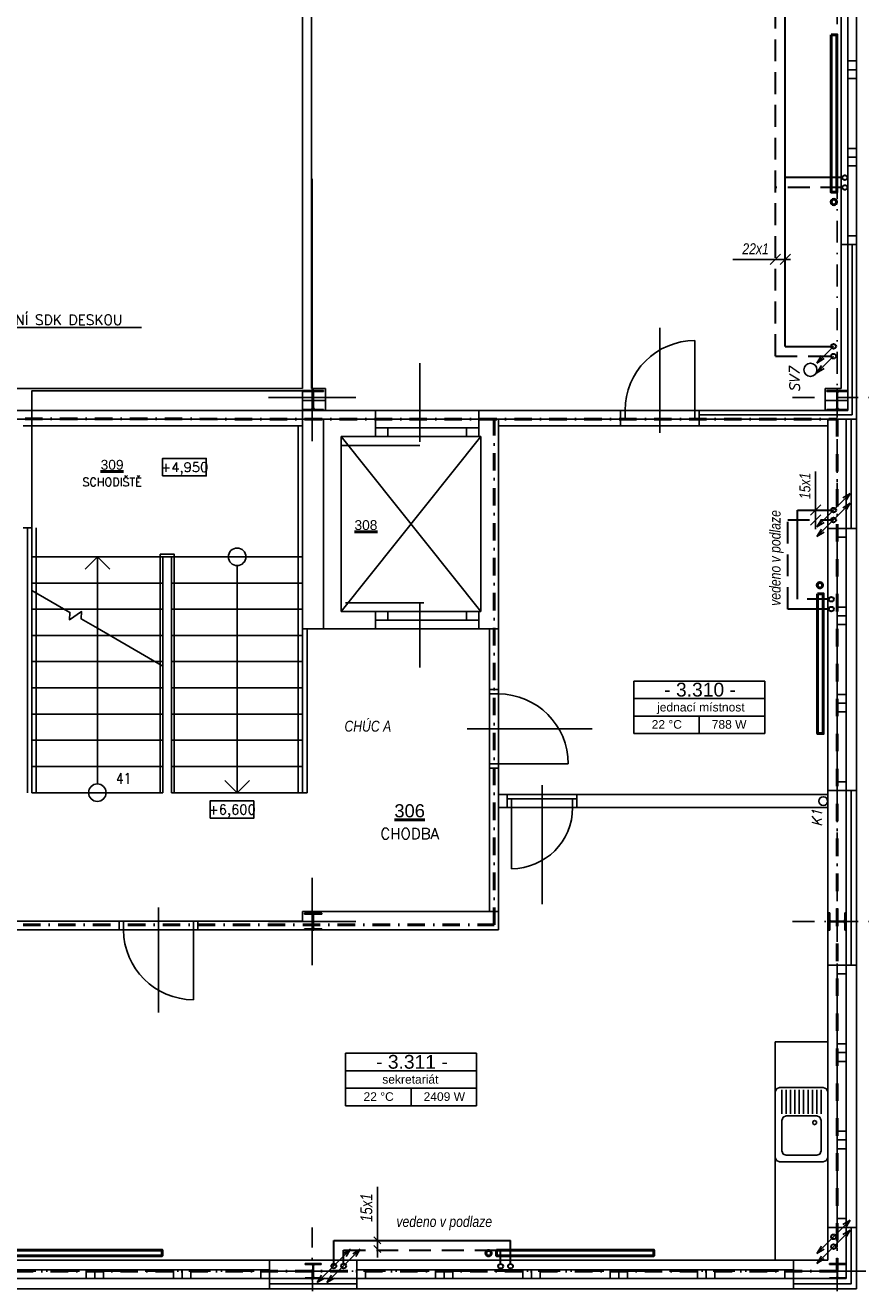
# Model space of a CAD drawing. Header units: millimetres. Extents: x 6435372 to 7248404, y 1559872 to 1886246.
# Tile 31 of 208: x 6652832 to 6662395, y 1664192 to 1678675. Entities that reach past the tile are written whole.
import ezdxf
from ezdxf.enums import TextEntityAlignment as Align

# ---------------------------------------------------------------- set-up
doc = ezdxf.new("R2010")
doc.units = ezdxf.units.MM
for name, pattern in [('DASH', [75, 50, -25]), ('DASHDOT', [1, 0.5, -0.25, 0, -0.25]), ('ČERCHOVANÁ', [1, 0.5, -0.25, 0, -0.25])]:
    doc.linetypes.add(name, pattern=pattern)
for name, color, linetype in [('1__NP___M_STNOSTI__T', 7, 'Continuous'), ('matrice DPS', 122, 'Continuous'), ('UT-popis', 7, 'Continuous'), ('UT_popis', 7, 'Continuous')]:
    doc.layers.add(name, color=color, linetype=linetype)
for name, color, linetype, lineweight in [('CKPOPISM', 8, 'Continuous', 50), ('CKPOPISM_POPIS', 8, 'Continuous', 25), ('požární prostup', 240, 'Continuous', 35), ('požární úseky', 21, 'ČERCHOVANÁ', 50), ('UT_potrubí', 10, 'Continuous', 30), ('UT_potrubí-vzrorkovna', 161, 'Continuous', 30), ('UT_telesa', 181, 'Continuous', 50)]:
    doc.layers.add(name, color=color, linetype=linetype, lineweight=lineweight)
doc.styles.add('ARIAL', font='arial.ttf')
doc.styles.add('INDRA', font='ariali.ttf')
doc.styles.add('KURZIVA', font='italic__.ttf')
doc.styles.get("Standard").update_dxf_attribs({"font": 'romans.shx'})
doc.linetypes.add('IZOLACE_POLYSTYREN_EXPANDOVANY', pattern='A,1,[224,CADKON.SHX,S=0.01,R=0,X=-0.5,Y=-1.74],-2', length=3)
doc.linetypes.add('IZOLACE_POLYSTYREN_PENOVY', pattern='A,0.001,[228,CADKON.SHX,S=0.1,R=0,X=0,Y=0],-2', length=2.001)
doc.dimstyles.new('CADKON$7', dxfattribs={"dimscale": 100, "dimtxt": 2.5, "dimasz": 2.5, "dimexe": 1.8, "dimexo": 5, "dimgap": 0.6, "dimtad": 1, "dimrnd": 1, "dimtxsty": 'Standard', "dimblk1": 'OBLIQUE', "dimblk2": 'OBLIQUE', "dimsah": 1, "dimcen": 2.5, "dimadec": 1, "dimazin": 2, "dimtfac": 1, "dimtdec": 4, "dimtix": 1, "dimtmove": 0, "dimatfit": 3, "dimldrblk": 'DOTSMALL', "dimfxl": 5, "dimfxlon": 1, "dimtfill": 1, "dimtolj": 1, "dimarcsym": 0})

# ---------------------------------------------------------------- blocks, each defined once
blk = doc.blocks.new('_Oblique')
at = {"color": 0, "lineweight": -2}
blk.add_line((-0.5, -0.5), (0.5, 0.5), dxfattribs=at)
blk = doc.blocks.new('CK_S_EXT_HEAHEA180')
for p, q in [((-90, 85.5), (90, 85.5)), ((-90, 85.5), (-90, 76)), ((-90, 76), (-18, 76)), ((-3, -61), (-3, 61)), ((3, -61), (3, 61)), ((90, 76), (18, 76)), ((90, 85.5), (90, 76)), ((-90, -85.5), (-90, -76)), ((-90, -76), (-18, -76)), ((-90, -85.5), (90, -85.5)), ((90, -76), (18, -76)), ((90, -85.5), (90, -76))]:
    blk.add_line(p, q)
for centre, start, end in [((-18, 61), 0, 90), ((18, 61), 90, 180), ((-18, -61), 270, 0), ((18, -61), 180, 270)]:
    blk.add_arc(centre, 15, start, end)
blk = doc.blocks.new('CK_S_EXT_HEAHEA200')
for p, q in [((-100, 95), (100, 95)), ((-100, 95), (-100, 85)), ((-100, 85), (-21.25, 85)), ((-3.25, -67), (-3.25, 67)), ((3.25, -67), (3.25, 67)), ((100, 85), (21.25, 85)), ((100, 95), (100, 85)), ((-100, -95), (-100, -85)), ((-100, -85), (-21.25, -85)), ((-100, -95), (100, -95)), ((100, -85), (21.25, -85)), ((100, -95), (100, -85))]:
    blk.add_line(p, q)
for centre, start, end in [((-21.25, 67), 0, 90), ((21.25, 67), 90, 180), ((-21.25, -67), 270, 0), ((21.25, -67), 180, 270)]:
    blk.add_arc(centre, 18, start, end)
blk = doc.blocks.new('CK_S_EXT_HEAHEA240')
for p, q in [((-120, 115), (120, 115)), ((-120, 115), (-120, 103)), ((-120, 103), (-24.75, 103)), ((-3.75, -82), (-3.75, 82)), ((3.75, -82), (3.75, 82)), ((120, 103), (24.75, 103)), ((120, 115), (120, 103)), ((-120, -115), (-120, -103)), ((-120, -103), (-24.75, -103)), ((-120, -115), (120, -115)), ((120, -103), (24.75, -103)), ((120, -115), (120, -103))]:
    blk.add_line(p, q)
for centre, start, end in [((-24.75, 82), 0, 90), ((24.75, 82), 90, 180), ((-24.75, -82), 270, 0), ((24.75, -82), 180, 270)]:
    blk.add_arc(centre, 21, start, end)
blk = doc.blocks.new('CKBL2112015104126', base_point=(98453, -29258))
blk = doc.blocks.new('CKBL2010716102559', base_point=(94963, -34085))
blk = doc.blocks.new('*U1028')
at = {"color": 0, "linetype": 'ByBlock', "lineweight": -2}
blk.add_lwpolyline([(-5, -2), (5, -2), (5, 2), (-5, 2), (-5, -2)], dxfattribs=at)
blk = doc.blocks.new('*U1029')
at = {"color": 0, "linetype": 'ByBlock', "lineweight": -2}
blk.add_lwpolyline([(-5, -2), (5, -2), (5, 2), (-5, 2), (-5, -2)], dxfattribs=at)
blk = doc.blocks.new('CKBL2032316081307')

msp = doc.modelspace()

# ---------------------------------------------------------------- linework, layer by layer
at = {"layer": '1__NP___M_STNOSTI__T', "color": 7}
for p, q in [((6659796.4, 1670969.1), (6659796.4, 1671169.1)), ((6659796.4, 1671169.1), (6661296.4, 1671169.1)), ((6661296.4, 1670969.1), (6661296.4, 1671169.1)), ((6659796.4, 1670769.1), (6659796.4, 1670969.1)), ((6659796.4, 1670969.1), (6661296.4, 1670969.1)), ((6659796.4, 1670969.1), (6661296.4, 1670969.1)), ((6661296.4, 1670769.1), (6661296.4, 1670969.1)), ((6659796.4, 1670569.1), (6659796.4, 1670769.1)), ((6659796.4, 1670769.1), (6661296.4, 1670769.1)), ((6659796.4, 1670769.1), (6661296.4, 1670769.1)), ((6660546.4, 1670569.1), (6660546.4, 1670769.1)), ((6661296.4, 1670569.1), (6661296.4, 1670769.1)), ((6659796.4, 1670569.1), (6661296.4, 1670569.1)), ((6656498, 1666709.3), (6656498, 1666909.3)), ((6656498, 1666909.3), (6657998, 1666909.3)), ((6657998, 1666709.3), (6657998, 1666909.3)), ((6656498, 1666509.3), (6656498, 1666709.3)), ((6656498, 1666709.3), (6657998, 1666709.3)), ((6656498, 1666709.3), (6657998, 1666709.3)), ((6657998, 1666509.3), (6657998, 1666709.3)), ((6656498, 1666309.3), (6656498, 1666509.3)), ((6656498, 1666509.3), (6657998, 1666509.3)), ((6656498, 1666509.3), (6657998, 1666509.3)), ((6657248, 1666309.3), (6657248, 1666509.3)), ((6657998, 1666309.3), (6657998, 1666509.3)), ((6656498, 1666309.3), (6657998, 1666309.3))]:
    msp.add_line(p, q, dxfattribs=at)
at = {"layer": 'matrice DPS', "linetype": 'DASHDOT', "ltscale": 500}
for p, q in [((6662127, 1661684.6), (6662127, 1697416.9)), ((6661615, 1674416.9), (6666219.4, 1674416.9)), ((6661615, 1668416.9), (6666219.4, 1668416.9)), ((6656127.2, 1661685.7), (6656115, 1664916.9)), ((6643201.3, 1664416.9), (6666231.4, 1664416.9))]:
    msp.add_line(p, q, dxfattribs=at)
at = {"layer": 'matrice DPS', "ltscale": 500}
for p, q in [((6656007, 1674516.9), (6656007, 1696566.9)), ((6656107, 1674516.9), (6656107, 1679796.9)), ((6662172, 1679166.9), (6662172, 1676166.9)), ((6662247, 1676166.9), (6662247, 1679166.9)), ((6662247, 1678266.9), (6662247, 1679066.9)), ((6662347, 1676166.9), (6662347, 1679166.9)), ((6662347, 1678266.9), (6662347, 1679066.9)), ((6662347, 1678266.9), (6662247, 1678266.9)), ((6662247, 1678266.9), (6662247, 1678166.9)), ((6662347, 1678266.9), (6662347, 1678166.9)), ((6662347, 1678166.9), (6662247, 1678166.9)), ((6662247, 1678166.9), (6662247, 1678066.9)), ((6662247, 1677266.9), (6662247, 1678066.9)), ((6662347, 1678066.9), (6662247, 1678066.9)), ((6662347, 1678166.9), (6662347, 1678066.9)), ((6662347, 1677266.9), (6662347, 1678066.9)), ((6662347, 1677266.9), (6662247, 1677266.9)), ((6662247, 1677266.9), (6662247, 1677166.9)), ((6662347, 1677266.9), (6662347, 1677166.9)), ((6662347, 1677166.9), (6662247, 1677166.9)), ((6662247, 1677166.9), (6662247, 1677066.9)), ((6662247, 1676266.9), (6662247, 1677066.9)), ((6662347, 1677066.9), (6662247, 1677066.9)), ((6662347, 1677166.9), (6662347, 1677066.9)), ((6662347, 1676266.9), (6662347, 1677066.9)), ((6656115, 1673916.9), (6656115, 1676916.9)), ((6662172, 1676166.9), (6662172, 1674516.9)), ((6662247, 1676166.9), (6662172, 1676166.9)), ((6662347, 1676266.9), (6662247, 1676266.9)), ((6662247, 1676266.9), (6662247, 1676166.9)), ((6662347, 1676166.9), (6662247, 1676166.9)), ((6662347, 1676166.9), (6662247, 1676166.9)), ((6662247, 1674266.9), (6662247, 1676166.9)), ((6662247, 1674266.9), (6662247, 1676166.9)), ((6662247, 1676166.9), (6662347, 1676166.9)), ((6662347, 1676266.9), (6662347, 1676166.9)), ((6662347, 1674166.9), (6662347, 1676166.9)), ((6662347, 1674166.9), (6662347, 1676166.9)), ((6660097, 1675211.9), (6660097, 1674011.9)), ((6660497, 1674266.9), (6660497, 1675066.9)), ((6657347, 1673908.5), (6657347, 1674809.7)), ((6649987, 1674516.9), (6656007, 1674516.9)), ((6656107, 1674516.9), (6656267, 1674516.9)), ((6656127, 1674506.9), (6656127, 1674256.9)), ((6656267, 1674516.9), (6656267, 1674266.9)), ((6661987, 1674516.9), (6661987, 1674266.9)), ((6662172, 1674516.9), (6661987, 1674516.9)), ((6662127, 1674506.9), (6662127, 1674256.9)), ((6655615, 1674416.9), (6656615, 1674416.9)), ((6656257, 1674381.9), (6655997, 1674381.9)), ((6662257, 1674381.9), (6661997, 1674381.9)), ((6641700.6, 1674266.9), (6656842, 1674266.9)), ((6645407, 1674266.9), (6659647, 1674266.9)), ((6645407, 1674166.9), (6659647, 1674166.9)), ((6645737, 1674166.9), (6656247, 1674166.9)), ((6656247, 1674166.9), (6645737, 1674166.9)), ((6656007, 1674266.9), (6656107, 1674266.9)), ((6656842, 1674166.9), (6656247, 1674166.9)), ((6656247, 1674166.9), (6656842, 1674166.9)), ((6656842, 1674166.9), (6656247, 1674166.9)), ((6656247, 1674166.9), (6656247, 1674166.9)), ((6656247, 1674091.9), (6656247, 1674166.9)), ((6658022, 1674266.9), (6656842, 1674266.9)), ((6656842, 1674166.9), (6656842, 1674266.9)), ((6658022, 1674166.9), (6656842, 1674166.9)), ((6658022, 1674166.9), (6656842, 1674166.9)), ((6656842, 1674166.9), (6656842, 1673966.9)), ((6659647, 1674266.9), (6658022, 1674266.9)), ((6658022, 1674166.9), (6658022, 1674266.9)), ((6658022, 1674166.9), (6658022, 1673966.9)), ((6658247, 1674166.9), (6658022, 1674166.9)), ((6658247, 1674166.9), (6659647, 1674166.9)), ((6658247, 1674091.9), (6658247, 1674166.9)), ((6660547, 1674266.9), (6659647, 1674266.9)), ((6660547, 1674266.9), (6659647, 1674266.9)), ((6659647, 1674266.9), (6659697, 1674266.9)), ((6659647, 1674166.9), (6659647, 1674266.9)), ((6659647, 1674166.9), (6659647, 1674266.9)), ((6659647, 1674266.9), (6659647, 1674166.9)), ((6659697, 1674166.9), (6659647, 1674166.9)), ((6659647, 1674091.9), (6659647, 1674166.9)), ((6660547, 1674166.9), (6659647, 1674166.9)), ((6660497, 1674266.9), (6659697, 1674266.9)), ((6659697, 1674266.9), (6659697, 1674166.9)), ((6660497, 1674166.9), (6659697, 1674166.9)), ((6660547, 1674266.9), (6660497, 1674266.9)), ((6660497, 1674266.9), (6660497, 1674166.9)), ((6660497, 1674166.9), (6660547, 1674166.9)), ((6660547, 1674166.9), (6660547, 1674266.9)), ((6660547, 1674166.9), (6660547, 1674266.9)), ((6662247, 1674266.9), (6660547, 1674266.9)), ((6660547, 1674266.9), (6662247, 1674266.9)), ((6660547, 1674266.9), (6660547, 1674166.9)), ((6660547, 1674091.9), (6660547, 1674166.9)), ((6660547, 1674166.9), (6662017, 1674166.9)), ((6660547, 1674166.9), (6662347, 1674166.9)), ((6662017, 1674166.9), (6662347, 1674166.9)), ((6662017, 1674166.9), (6662017, 1674091.9)), ((6662017, 1674166.9), (6662017, 1672916.9)), ((6662227, 1674166.9), (6662227, 1672916.9)), ((6662227, 1674166.9), (6662347, 1674166.9)), ((6662347, 1674166.9), (6662347, 1672916.9)), ((6652807, 1674091.9), (6652907, 1674091.9)), ((6652907, 1674091.9), (6656007, 1674091.9)), ((6652907, 1674091.9), (6652907, 1672921.9)), ((6655957, 1669891.8), (6655957, 1674091.9)), ((6656007, 1671766.9), (6656007, 1674091.9)), ((6656247, 1674091.9), (6656247, 1671766.9)), ((6656842, 1674066.9), (6656842, 1673966.9)), ((6656982, 1674066.9), (6656842, 1674066.9)), ((6656982, 1674066.9), (6657882, 1674066.9)), ((6656982, 1673966.9), (6656982, 1674066.9)), ((6657882, 1673966.9), (6657882, 1674066.9)), ((6657882, 1674066.9), (6658022, 1674066.9)), ((6658022, 1674066.9), (6658022, 1673966.9)), ((6658247, 1674091.9), (6659647, 1674091.9)), ((6658247, 1671766.9), (6658247, 1674091.9)), ((6658247, 1674091.9), (6658247, 1674091.9)), ((6660547, 1674091.9), (6659647, 1674091.9)), ((6660547, 1674091.9), (6662017, 1674091.9)), ((6656447, 1673966.9), (6656447, 1671966.9)), ((6656842, 1673966.9), (6656447, 1673966.9)), ((6656447, 1673966.9), (6658047, 1671966.9)), ((6658047, 1673966.9), (6656447, 1671966.9)), ((6656447, 1673866.9), (6657347, 1673866.9)), ((6658022, 1673966.9), (6656842, 1673966.9)), ((6656842, 1673966.9), (6656982, 1673966.9)), ((6656847, 1673966.9), (6657847, 1673966.9)), ((6656982, 1673966.9), (6657882, 1673966.9)), ((6658022, 1673966.9), (6657882, 1673966.9)), ((6658047, 1673966.9), (6658022, 1673966.9)), ((6658047, 1671966.9), (6658047, 1673966.9)), ((6652907, 1672921.9), (6652807, 1672921.9)), ((6652907, 1671821.9), (6652907, 1672921.9)), ((6662017, 1672916.9), (6662017, 1669916.9)), ((6662347, 1672916.9), (6662017, 1672916.9)), ((6662127, 1672816.9), (6662127, 1672916.9)), ((6662227, 1672916.9), (6662127, 1672916.9)), ((6662227, 1672816.9), (6662227, 1672916.9)), ((6662227, 1672916.9), (6662347, 1672916.9)), ((6662347, 1672916.9), (6662347, 1669916.9)), ((6662127, 1672816.9), (6662127, 1672016.9)), ((6662227, 1672816.9), (6662127, 1672816.9)), ((6662227, 1672816.9), (6662227, 1672016.9)), ((6652907, 1672591.9), (6654407, 1672591.9)), ((6652907, 1672591.9), (6654407, 1672591.9)), ((6653657, 1672591.9), (6653515.8, 1672450.6)), ((6653657, 1672591.9), (6653798.3, 1672450.6)), ((6653657, 1672591.9), (6653657, 1669991.8)), ((6656007, 1672591.9), (6654507, 1672591.9)), ((6656007, 1672591.9), (6654507, 1672591.9)), ((6655257, 1669891.9), (6655257, 1672492)), ((6652907, 1672291.9), (6654407, 1672291.9)), ((6656007, 1672291.9), (6654507, 1672291.9)), ((6652907, 1671991.9), (6653279.1, 1671991.9)), ((6654407, 1671991.9), (6653279.1, 1671991.9)), ((6656007, 1671991.9), (6654507, 1671991.9)), ((6656447, 1671966.9), (6656842, 1671966.9)), ((6656496, 1672065.2), (6657396, 1672065.2)), ((6658022, 1671966.9), (6656842, 1671966.9)), ((6656842, 1671766.9), (6656842, 1671966.9)), ((6656842, 1671966.9), (6656982, 1671966.9)), ((6656842, 1671866.9), (6656842, 1671966.9)), ((6656982, 1671966.9), (6657882, 1671966.9)), ((6656982, 1671966.9), (6656982, 1671866.9)), ((6657022, 1671966.9), (6658022, 1671966.9)), ((6657347, 1672062.3), (6657347, 1671324.1)), ((6658022, 1671966.9), (6657882, 1671966.9)), ((6657882, 1671966.9), (6657882, 1671866.9)), ((6658022, 1671966.9), (6658047, 1671966.9)), ((6658022, 1671766.9), (6658022, 1671966.9)), ((6658022, 1671866.9), (6658022, 1671966.9)), ((6662127, 1671916.9), (6662127, 1672016.9)), ((6662227, 1672016.9), (6662127, 1672016.9)), ((6662227, 1671916.9), (6662227, 1672016.9)), ((6656982, 1671866.9), (6656842, 1671866.9)), ((6656982, 1671866.9), (6657882, 1671866.9)), ((6657882, 1671866.9), (6658022, 1671866.9)), ((6662227, 1671916.9), (6662127, 1671916.9)), ((6662127, 1671816.9), (6662127, 1671916.9)), ((6662127, 1671816.9), (6662127, 1671016.9)), ((6662227, 1671816.9), (6662127, 1671816.9)), ((6662227, 1671816.9), (6662227, 1671916.9)), ((6662227, 1671816.9), (6662227, 1671016.9)), ((6652907, 1671691.9), (6653798.7, 1671691.9)), ((6653657, 1671773.7), (6654407, 1671340.7)), ((6653657, 1671773.7), (6654407, 1671340.7)), ((6654407, 1671691.9), (6653798.7, 1671691.9)), ((6656007, 1671691.9), (6654507, 1671691.9)), ((6656247, 1671766.9), (6656007, 1671766.9)), ((6656057, 1669891.8), (6656057, 1671766.9)), ((6656247, 1671766.9), (6656842, 1671766.9)), ((6658022, 1671766.9), (6656842, 1671766.9)), ((6658022, 1671766.9), (6658147, 1671766.9)), ((6658147, 1671071.9), (6658147, 1671766.9)), ((6658147, 1671766.9), (6658247, 1671766.9)), ((6658247, 1671071.9), (6658247, 1671766.9)), ((6652907, 1671391.9), (6654318.4, 1671391.9)), ((6654407, 1671391.9), (6654318.4, 1671391.9)), ((6656007, 1671391.9), (6654507, 1671391.9)), ((6652907, 1671091.9), (6654407, 1671091.9)), ((6656007, 1671091.9), (6654507, 1671091.9)), ((6658147, 1670171.9), (6658147, 1671071.9)), ((6658247, 1671071.9), (6658147, 1671071.9)), ((6658147, 1670171.9), (6658147, 1671071.9)), ((6658147, 1671021.9), (6658147, 1671071.9)), ((6658147, 1671071.9), (6658247, 1671071.9)), ((6658147, 1670221.9), (6658147, 1671021.9)), ((6658247, 1671021.9), (6658147, 1671021.9)), ((6658247, 1670171.9), (6658247, 1671071.9)), ((6658247, 1671071.9), (6658247, 1671021.9)), ((6658247, 1670221.9), (6658247, 1671021.9)), ((6662127, 1670916.9), (6662127, 1671016.9)), ((6662227, 1671016.9), (6662127, 1671016.9)), ((6662227, 1670916.9), (6662227, 1671016.9)), ((6662227, 1670916.9), (6662127, 1670916.9)), ((6662127, 1670816.9), (6662127, 1670916.9)), ((6662127, 1670816.9), (6662127, 1670016.9)), ((6662227, 1670816.9), (6662127, 1670816.9)), ((6662227, 1670816.9), (6662227, 1670916.9)), ((6662227, 1670816.9), (6662227, 1670016.9)), ((6652907, 1670791.9), (6654407, 1670791.9)), ((6656007, 1670791.9), (6654507, 1670791.9)), ((6657892, 1670621.9), (6659319.8, 1670621.9)), ((6652907, 1670491.9), (6654407, 1670491.9)), ((6656007, 1670491.9), (6654507, 1670491.9)), ((6658247, 1670221.9), (6658147, 1670221.9)), ((6658147, 1670221.9), (6658147, 1670171.9)), ((6658247, 1670171.9), (6658247, 1670221.9)), ((6658247, 1670221.9), (6659047, 1670221.9)), ((6652907, 1670191.9), (6654407, 1670191.9)), ((6656007, 1670191.9), (6654507, 1670191.9)), ((6658247, 1670171.9), (6658147, 1670171.9)), ((6658147, 1670171.9), (6658247, 1670171.9)), ((6658147, 1668531.9), (6658147, 1670171.9)), ((6658247, 1669871.9), (6658247, 1670171.9)), ((6655257, 1669891.9), (6655115.8, 1670033.1)), ((6655257, 1669891.9), (6655398.3, 1670033.1)), ((6658747, 1669976.9), (6658747, 1668615.8)), ((6662227, 1670016.9), (6662127, 1670016.9)), ((6662127, 1670016.9), (6662127, 1669916.9)), ((6662227, 1670016.9), (6662227, 1669916.9)), ((6652907, 1669891.9), (6654407, 1669891.9)), ((6656007, 1669891.9), (6654507, 1669891.9)), ((6656007, 1669891.8), (6656057, 1669891.8)), ((6658247, 1669871.9), (6658347, 1669871.9)), ((6658347, 1669871.9), (6659147, 1669871.9)), ((6658347, 1669721.9), (6658347, 1669871.9)), ((6658397, 1669821.9), (6658347, 1669821.9)), ((6658347, 1669821.9), (6658347, 1669721.9)), ((6658397, 1669821.9), (6659097, 1669821.9)), ((6658397, 1669721.9), (6658397, 1669821.9)), ((6659097, 1669721.9), (6659097, 1669821.9)), ((6659097, 1669821.9), (6659147, 1669821.9)), ((6659147, 1669871.9), (6662017, 1669871.9)), ((6659147, 1669721.9), (6659147, 1669871.9)), ((6659147, 1669821.9), (6659147, 1669721.9)), ((6662347, 1669916.9), (6662017, 1669916.9)), ((6662017, 1669916.9), (6662017, 1669871.9)), ((6662017, 1669571.9), (6662017, 1669871.9)), ((6662227, 1669916.9), (6662127, 1669916.9)), ((6662227, 1669916.9), (6662227, 1667916.9)), ((6662227, 1669916.9), (6662347, 1669916.9)), ((6662347, 1669916.9), (6662347, 1667916.9)), ((6658247, 1669721.9), (6659147, 1669721.9)), ((6658247, 1669721.9), (6658347, 1669721.9)), ((6658247, 1668321.9), (6658247, 1669721.9)), ((6658347, 1669721.9), (6659147, 1669721.9)), ((6658347, 1669721.9), (6658397, 1669721.9)), ((6658397, 1669721.9), (6659097, 1669721.9)), ((6658397, 1669721.9), (6658397, 1669021.9)), ((6659147, 1669721.9), (6659097, 1669721.9)), ((6659147, 1669721.9), (6662017, 1669721.9)), ((6662017, 1669571.9), (6662017, 1667916.9)), ((6656115, 1667916.9), (6656115, 1668916.9)), ((6654357, 1667376.9), (6654357, 1668576.9)), ((6656007, 1668421.9), (6656007, 1668531.9)), ((6656007, 1668531.9), (6656247, 1668531.9)), ((6656127, 1668311.9), (6656127, 1668521.9)), ((6656247, 1668531.9), (6658147, 1668531.9)), ((6656247, 1668531.9), (6656247, 1668531.9)), ((6658147, 1668531.9), (6658247, 1668531.9)), ((6662127, 1668306.9), (6662127, 1668526.9)), ((6651607, 1668421.9), (6653907, 1668421.9)), ((6653907, 1668421.9), (6653907, 1668321.9)), ((6653907, 1668421.9), (6654807, 1668421.9)), ((6653957, 1668421.9), (6653907, 1668421.9)), ((6653907, 1668421.9), (6653907, 1668321.9)), ((6654757, 1668421.9), (6653957, 1668421.9)), ((6653957, 1668321.9), (6653957, 1668421.9)), ((6654757, 1668321.9), (6654757, 1668421.9)), ((6654757, 1668421.9), (6654807, 1668421.9)), ((6654807, 1668421.9), (6654807, 1668321.9)), ((6654807, 1668421.9), (6654807, 1668321.9)), ((6654807, 1668421.9), (6656007, 1668421.9)), ((6655615, 1668416.9), (6656615, 1668416.9)), ((6656017, 1668416.9), (6656237, 1668416.9)), ((6662232, 1668416.9), (6662022, 1668416.9)), ((6651677, 1668321.9), (6653907, 1668321.9)), ((6653907, 1668321.9), (6654807, 1668321.9)), ((6654807, 1668321.9), (6653907, 1668321.9)), ((6653907, 1668321.9), (6653957, 1668321.9)), ((6654757, 1668321.9), (6653957, 1668321.9)), ((6654807, 1668321.9), (6654757, 1668321.9)), ((6654757, 1668321.9), (6654757, 1667521.9)), ((6654807, 1668321.9), (6658247, 1668321.9)), ((6662017, 1664916.9), (6662017, 1667916.9)), ((6662347, 1667916.9), (6662017, 1667916.9)), ((6662127, 1667816.9), (6662127, 1667916.9)), ((6662227, 1667916.9), (6662127, 1667916.9)), ((6662227, 1667816.9), (6662227, 1667916.9)), ((6662227, 1667916.9), (6662347, 1667916.9)), ((6662347, 1664916.9), (6662347, 1667916.9)), ((6662127, 1667016.9), (6662127, 1667816.9)), ((6662227, 1667816.9), (6662127, 1667816.9)), ((6662227, 1667016.9), (6662227, 1667816.9)), ((6662227, 1667016.9), (6662127, 1667016.9)), ((6662127, 1667016.9), (6662127, 1666916.9)), ((6662227, 1666916.9), (6662127, 1666916.9)), ((6662127, 1666916.9), (6662127, 1666816.9)), ((6662227, 1667016.9), (6662227, 1666916.9)), ((6662227, 1666916.9), (6662227, 1666816.9)), ((6662127, 1666016.9), (6662127, 1666816.9)), ((6662227, 1666816.9), (6662127, 1666816.9)), ((6662227, 1666016.9), (6662227, 1666816.9)), ((6662227, 1666016.9), (6662127, 1666016.9)), ((6662127, 1666016.9), (6662127, 1665916.9)), ((6662227, 1665916.9), (6662127, 1665916.9)), ((6662127, 1665916.9), (6662127, 1665816.9)), ((6662227, 1666016.9), (6662227, 1665916.9)), ((6662227, 1665916.9), (6662227, 1665816.9)), ((6662127, 1665016.9), (6662127, 1665816.9)), ((6662227, 1665816.9), (6662127, 1665816.9)), ((6662227, 1665016.9), (6662227, 1665816.9)), ((6662227, 1665016.9), (6662127, 1665016.9)), ((6662127, 1665016.9), (6662127, 1664916.9)), ((6662227, 1665016.9), (6662227, 1664916.9)), ((6662017, 1664916.9), (6662017, 1664541.4)), ((6662347, 1664916.9), (6662017, 1664916.9)), ((6662227, 1664916.9), (6662127, 1664916.9)), ((6662227, 1664916.9), (6662227, 1664331.4)), ((6662227, 1664916.9), (6662347, 1664916.9)), ((6662347, 1664916.9), (6662347, 1664211.4)), ((6651677, 1664541.4), (6655627, 1664541.4)), ((6652727, 1664431.4), (6653527, 1664431.4)), ((6653627, 1664431.4), (6653527, 1664431.4)), ((6653527, 1664331.4), (6653527, 1664431.4)), ((6653627, 1664331.4), (6653627, 1664431.4)), ((6653727, 1664431.4), (6653627, 1664431.4)), ((6653727, 1664431.4), (6654527, 1664431.4)), ((6653727, 1664331.4), (6653727, 1664431.4)), ((6654627, 1664431.4), (6654527, 1664431.4)), ((6654527, 1664331.4), (6654527, 1664431.4)), ((6654627, 1664331.4), (6654627, 1664431.4)), ((6654727, 1664431.4), (6654627, 1664431.4)), ((6654727, 1664431.4), (6655527, 1664431.4)), ((6654727, 1664331.4), (6654727, 1664431.4)), ((6655527, 1664331.4), (6655527, 1664431.4)), ((6655527, 1664431.4), (6655627, 1664431.4)), ((6656627, 1664541.4), (6655627, 1664541.4)), ((6655627, 1664211.4), (6655627, 1664541.4)), ((6655627, 1664331.4), (6655627, 1664431.4)), ((6656127, 1664321.4), (6656127, 1664512.4)), ((6656247, 1664541.4), (6656147, 1664541.4)), ((6656627, 1664541.4), (6661627, 1664541.4)), ((6656627, 1664211.4), (6656627, 1664541.4)), ((6656727, 1664431.4), (6656627, 1664431.4)), ((6656627, 1664331.4), (6656627, 1664431.4)), ((6656727, 1664431.4), (6657527, 1664431.4)), ((6656727, 1664331.4), (6656727, 1664431.4)), ((6657627, 1664431.4), (6657527, 1664431.4)), ((6657527, 1664331.4), (6657527, 1664431.4)), ((6657627, 1664331.4), (6657627, 1664431.4)), ((6657727, 1664431.4), (6657627, 1664431.4)), ((6657727, 1664431.4), (6658527, 1664431.4)), ((6657727, 1664331.4), (6657727, 1664431.4)), ((6658627, 1664431.4), (6658527, 1664431.4)), ((6658527, 1664331.4), (6658527, 1664431.4)), ((6658627, 1664331.4), (6658627, 1664431.4)), ((6658727, 1664431.4), (6658627, 1664431.4)), ((6658727, 1664431.4), (6659527, 1664431.4)), ((6658727, 1664331.4), (6658727, 1664431.4)), ((6659627, 1664431.4), (6659527, 1664431.4)), ((6659527, 1664331.4), (6659527, 1664431.4)), ((6659627, 1664331.4), (6659627, 1664431.4)), ((6659727, 1664431.4), (6659627, 1664431.4)), ((6659727, 1664431.4), (6660527, 1664431.4)), ((6659727, 1664331.4), (6659727, 1664431.4)), ((6660627, 1664431.4), (6660527, 1664431.4)), ((6660527, 1664331.4), (6660527, 1664431.4)), ((6660627, 1664331.4), (6660627, 1664431.4)), ((6660727, 1664431.4), (6660627, 1664431.4)), ((6660727, 1664431.4), (6661527, 1664431.4)), ((6660727, 1664331.4), (6660727, 1664431.4)), ((6661527, 1664331.4), (6661527, 1664431.4)), ((6661527, 1664431.4), (6661627, 1664431.4)), ((6661627, 1664211.4), (6661627, 1664541.4)), ((6662017, 1664541.4), (6661627, 1664541.4)), ((6661627, 1664331.4), (6661627, 1664431.4)), ((6662127, 1664321.4), (6662127, 1664512.4)), ((6652727, 1664331.4), (6653527, 1664331.4)), ((6653627, 1664331.4), (6653527, 1664331.4)), ((6653727, 1664331.4), (6653627, 1664331.4)), ((6653727, 1664331.4), (6654527, 1664331.4)), ((6654627, 1664331.4), (6654527, 1664331.4)), ((6654727, 1664331.4), (6654627, 1664331.4)), ((6654727, 1664331.4), (6655527, 1664331.4)), ((6655527, 1664331.4), (6655627, 1664331.4)), ((6656627, 1664331.4), (6655627, 1664331.4)), ((6655627, 1664331.4), (6655627, 1664211.4)), ((6656027, 1664416.9), (6656227, 1664416.9)), ((6656727, 1664331.4), (6656627, 1664331.4)), ((6656627, 1664331.4), (6656627, 1664211.4)), ((6656727, 1664331.4), (6657527, 1664331.4)), ((6657627, 1664331.4), (6657527, 1664331.4)), ((6657727, 1664331.4), (6657627, 1664331.4)), ((6657727, 1664331.4), (6658527, 1664331.4)), ((6658627, 1664331.4), (6658527, 1664331.4)), ((6658727, 1664331.4), (6658627, 1664331.4)), ((6658727, 1664331.4), (6659527, 1664331.4)), ((6659627, 1664331.4), (6659527, 1664331.4)), ((6659727, 1664331.4), (6659627, 1664331.4)), ((6659727, 1664331.4), (6660527, 1664331.4)), ((6660627, 1664331.4), (6660527, 1664331.4)), ((6660727, 1664331.4), (6660627, 1664331.4)), ((6660727, 1664331.4), (6661527, 1664331.4)), ((6661527, 1664331.4), (6661627, 1664331.4)), ((6662227, 1664331.4), (6661627, 1664331.4)), ((6661627, 1664331.4), (6661627, 1664211.4)), ((6662027, 1664416.9), (6662227, 1664416.9)), ((6650627, 1664211.4), (6655627, 1664211.4)), ((6656627, 1664211.4), (6655627, 1664211.4)), ((6656627, 1664211.4), (6661627, 1664211.4)), ((6662347, 1664211.4), (6661627, 1664211.4))]:
    msp.add_line(p, q, dxfattribs=at)
at = {"layer": 'matrice DPS', "color": 0, "linetype": 'Continuous', "ltscale": 500}
msp.add_line((6658247, 1669721.9), (6658247, 1669871.9), dxfattribs=at)
at = {"layer": 'matrice DPS', "linetype": 'Continuous', "ltscale": 500}
for p, q in [((6661417, 1664541.4), (6661417, 1667041.4)), ((6661417, 1667041.4), (6662017, 1667041.4))]:
    msp.add_line(p, q, dxfattribs=at)
at = {"layer": 'matrice DPS', "linetype": 'ByBlock', "ltscale": 500}
for p, q in [((6661417, 1666466.4), (6661431.7, 1666501.7)), ((6661417, 1666466.4), (6661417, 1666191.4)), ((6661467, 1666516.4), (6661431.7, 1666501.7)), ((6661467, 1666516.4), (6661967, 1666516.4)), ((6661492, 1666216.4), (6661492, 1666491.4)), ((6661542, 1666491.4), (6661542, 1666216.4)), ((6661592, 1666216.4), (6661592, 1666491.4)), ((6661642, 1666491.4), (6661642, 1666216.4)), ((6661692, 1666216.4), (6661692, 1666491.4)), ((6661742, 1666491.4), (6661742, 1666216.4)), ((6661792, 1666216.4), (6661792, 1666491.4)), ((6661842, 1666491.4), (6661842, 1666216.4)), ((6661892, 1666216.4), (6661892, 1666491.4)), ((6661942, 1666491.4), (6661942, 1666216.4)), ((6662002.4, 1666501.7), (6661967, 1666516.4)), ((6662002.4, 1666501.7), (6662017, 1666466.4)), ((6662017, 1666466.4), (6662017, 1666191.4)), ((6661417, 1666191.4), (6661417, 1665716.4)), ((6661506.7, 1666176.7), (6661492, 1666141.4)), ((6661506.7, 1666176.7), (6661542, 1666191.4)), ((6661892, 1666191.4), (6661542, 1666191.4)), ((6661892, 1666191.4), (6661927.4, 1666176.7)), ((6661942, 1666141.4), (6661927.4, 1666176.7)), ((6662017, 1666191.4), (6662017, 1665716.4)), ((6661492, 1665791.4), (6661492, 1666141.4)), ((6661845.4, 1666128.9), (6661867, 1666141.4)), ((6661845.4, 1666103.9), (6661845.4, 1666128.9)), ((6661867, 1666091.4), (6661845.4, 1666103.9)), ((6661888.7, 1666128.9), (6661867, 1666141.4)), ((6661867, 1666091.4), (6661888.7, 1666103.9)), ((6661888.7, 1666103.9), (6661888.7, 1666128.9)), ((6661942, 1665791.4), (6661942, 1666141.4)), ((6661506.7, 1665756), (6661492, 1665791.4)), ((6661506.7, 1665756), (6661542, 1665741.4)), ((6661892, 1665741.4), (6661542, 1665741.4)), ((6661892, 1665741.4), (6661927.4, 1665756)), ((6661942, 1665791.4), (6661927.4, 1665756)), ((6661417, 1665716.4), (6661431.7, 1665681)), ((6661467, 1665666.4), (6661431.7, 1665681)), ((6661467, 1665666.4), (6661967, 1665666.4)), ((6662002.4, 1665681), (6661967, 1665666.4)), ((6662002.4, 1665681), (6662017, 1665716.4))]:
    msp.add_line(p, q, dxfattribs=at)
at = {"layer": 'matrice DPS', "linetype": 'IZOLACE_POLYSTYREN_PENOVY', "ltscale": 500}
msp.add_lwpolyline([(6660547, 1674216.9), (6662297, 1674216.9), (6662297, 1676166.9)], dxfattribs=at)
at = {"layer": 'matrice DPS', "ltscale": 500}
for points in [[(6652907, 1672206.7), (6652907, 1674491.9), (6656007, 1674491.9), (6656007, 1669891.9), (6656007, 1669891.8)], [(6652857, 1669891.8), (6652857, 1669891.9), (6652857, 1672921.9)], [(6652957, 1669891.8), (6652957, 1669891.9), (6652957, 1672921.9)], [(6654377, 1671358), (6654377, 1672621.9), (6654407, 1672621.9), (6654537, 1672621.9), (6654537, 1669891.8)], [(6654407, 1671340.7), (6654407, 1672591.9), (6654507, 1672591.9), (6654507, 1669891.9), (6654507, 1669891.8)], [(6652907, 1669891.8), (6652907, 1669891.9), (6652907, 1672206.7)], [(6653657, 1671773.7), (6653472, 1671880.5), (6653477, 1671964.2), (6653337.1, 1671871.8), (6653342.1, 1671955.5), (6652907, 1672206.7)], [(6653657, 1671773.7), (6653472, 1671880.5), (6653477, 1671964.2), (6653337.1, 1671871.8), (6653342.1, 1671955.5), (6652907, 1672206.7)], [(6654377, 1669891.8), (6654377, 1671358)], [(6654407, 1669891.8), (6654407, 1669891.9), (6654407, 1671340.7)]]:
    msp.add_lwpolyline(points, dxfattribs=at)
at = {"layer": 'matrice DPS', "linetype": 'IZOLACE_POLYSTYREN_EXPANDOVANY', "ltscale": 500}
for points in [[(6662287, 1674166.9), (6662287, 1672916.9)], [(6662287, 1669916.9), (6662287, 1667916.9)], [(6662287, 1664916.9), (6662287, 1664271.4), (6661627, 1664271.4)], [(6656627, 1664271.4), (6655627, 1664271.4)]]:
    msp.add_lwpolyline(points, dxfattribs=at)
at = {"layer": 'matrice DPS', "ltscale": 500}
for centre, radius in [((6661819, 1674731.4), 75), ((6661819, 1674731.4), 75), ((6655257, 1672591.9), 99.9), ((6653657, 1669891.9), 99.9), ((6653657, 1669891.9), 0.000000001), ((6661967, 1669795.9), 50)]:
    msp.add_circle(centre, radius, dxfattribs=at)
for centre, radius, start, end in [((6660497, 1674266.9), 800, 90, 180), ((6658247, 1670221.9), 800, 0, 90), ((6658397, 1669721.9), 700, 270, 0), ((6654757, 1668321.9), 800, 180, 270)]:
    msp.add_arc(centre, radius, start, end, dxfattribs=at)
at = {"layer": 'požární úseky', "ltscale": 400}
for p, q in [((6645627, 1674171.9), (6662127, 1674166.9)), ((6658199.1, 1668377.5), (6658199.1, 1674166.9)), ((6662127, 1674166.9), (6662124, 1664416.9)), ((6651606, 1668377.5), (6658199.1, 1668377.5)), ((6662124, 1664416.9), (6645627, 1664416.9))]:
    msp.add_line(p, q, dxfattribs=at)
at = {"layer": 'UT-popis', "ltscale": 400}
for p, q in [((6661360.2, 1675936.7), (6661478.6, 1676055.1)), ((6661472.7, 1675936.7), (6661591.1, 1676055.1)), ((6661591.7, 1675995.9), (6660933.2, 1675995.9)), ((6661878.5, 1673566.7), (6661878.5, 1672908.1)), ((6661819.3, 1673067), (6661937.7, 1673185.4)), ((6661819.3, 1672954.5), (6661937.7, 1673072.9)), ((6656862.2, 1664570.9), (6656862.2, 1665381.1)), ((6656902, 1664727.8), (6656822.4, 1664807.4)), ((6656902, 1664627.8), (6656822.4, 1664707.4))]:
    msp.add_line(p, q, dxfattribs=at)
at = {"layer": 'UT_popis', "ltscale": 400}
for p, q in [((6662084.9, 1675000.7), (6661894.3, 1674810)), ((6661894.3, 1674810), (6661945, 1674894.2)), ((6662084.9, 1674888.2), (6661894.3, 1674697.5)), ((6661894.3, 1674810), (6661978.4, 1674860.7)), ((6661894.3, 1674697.5), (6661945, 1674781.7)), ((6661894.3, 1674697.5), (6661978.4, 1674748.2)), ((6662084.9, 1673126.2), (6662275.6, 1673316.9)), ((6662275.6, 1673316.9), (6662191.5, 1673266.2)), ((6662275.6, 1673316.9), (6662224.9, 1673232.7)), ((6662084.9, 1673126.2), (6661894.3, 1672935.5)), ((6662084.9, 1673013.7), (6662275.6, 1673204.4)), ((6662275.6, 1673204.4), (6662191.5, 1673153.7)), ((6662275.6, 1673204.4), (6662224.9, 1673120.2)), ((6661894.3, 1672935.5), (6661945, 1673019.7)), ((6662084.9, 1673013.7), (6661894.3, 1672823)), ((6661894.3, 1672935.5), (6661978.4, 1672986.2)), ((6661894.3, 1672823), (6661945, 1672907.2)), ((6661894.3, 1672823), (6661978.4, 1672873.7)), ((6662084.9, 1664807.8), (6662275.6, 1664998.5)), ((6662084.9, 1664695.3), (6662275.6, 1664886)), ((6662275.6, 1664998.5), (6662191.5, 1664947.8)), ((6662275.6, 1664886), (6662191.5, 1664835.3)), ((6662275.6, 1664998.5), (6662224.9, 1664914.4)), ((6662275.6, 1664886), (6662224.9, 1664801.9)), ((6662084.9, 1664807.8), (6661894.3, 1664617.2)), ((6656363.6, 1664475.2), (6656554.2, 1664665.9)), ((6656554.2, 1664665.9), (6656470.1, 1664615.2)), ((6656476.1, 1664475.2), (6656666.7, 1664665.9)), ((6656554.2, 1664665.9), (6656503.5, 1664581.7)), ((6656666.7, 1664665.9), (6656582.6, 1664615.2)), ((6656666.7, 1664665.9), (6656616, 1664581.7)), ((6661894.3, 1664617.2), (6661945, 1664701.3)), ((6662084.9, 1664695.3), (6661894.3, 1664504.7)), ((6661894.3, 1664617.2), (6661978.4, 1664667.9)), ((6661894.3, 1664504.7), (6661945, 1664588.8)), ((6656363.6, 1664475.2), (6656172.9, 1664284.6)), ((6656476.1, 1664475.2), (6656285.4, 1664284.6)), ((6661894.3, 1664504.7), (6661978.4, 1664555.4)), ((6656172.9, 1664284.6), (6656223.6, 1664368.7)), ((6656172.9, 1664284.6), (6656257.1, 1664335.2)), ((6656285.4, 1664284.6), (6656336.1, 1664368.7)), ((6656285.4, 1664284.6), (6656369.6, 1664335.2))]:
    msp.add_line(p, q, dxfattribs=at)
at = {"layer": 'UT_potrubí'}
for p, q in [((6661672.1, 1673126.2), (6662084.9, 1673126.2)), ((6661672.1, 1672105.9), (6661672.1, 1673126.2)), ((6662031.3, 1671993.4), (6661559.6, 1671993.4)), ((6656363.6, 1664767.6), (6658386, 1664767.6)), ((6658386, 1664498.9), (6658386, 1664767.6))]:
    msp.add_line(p, q, dxfattribs=at)
at = {"layer": 'UT_potrubí', "linetype": 'DASH', "ltscale": 5}
for p, q in [((6661559.6, 1673013.7), (6662084.9, 1673013.7)), ((6661559.6, 1671993.4), (6661559.6, 1673013.7)), ((6662031.3, 1672105.9), (6661672.1, 1672105.9)), ((6656476.1, 1664655.1), (6658273.5, 1664655.1)), ((6658273.5, 1664498.9), (6658273.5, 1664655.1))]:
    msp.add_line(p, q, dxfattribs=at)
at = {"layer": 'UT_potrubí', "ltscale": 400}
for p, q in [((6656363.6, 1664475.2), (6656363.6, 1664767.6)), ((6656476.1, 1664502.7), (6656476.1, 1664655.1))]:
    msp.add_line(p, q, dxfattribs=at)
for centre in [(6662084.9, 1673126.2), (6662084.9, 1673013.7), (6662058.8, 1672105.9), (6662058.8, 1671993.4), (6662084.9, 1664807.8), (6662084.9, 1664695.3), (6656363.6, 1664475.2), (6656476.1, 1664475.2), (6658273.5, 1664471.5), (6658386, 1664471.5)]:
    msp.add_circle(centre, 27.5, dxfattribs=at)
at = {"layer": 'UT_potrubí-vzrorkovna'}
for p, q in [((6661531.9, 1675000.7), (6661531.9, 1679516.4)), ((6662186.3, 1676931.6), (6661531.9, 1676931.6)), ((6661531.9, 1675000.7), (6662084.9, 1675000.7))]:
    msp.add_line(p, q, dxfattribs=at)
at = {"layer": 'UT_potrubí-vzrorkovna', "linetype": 'DASH', "ltscale": 5}
for p, q in [((6661419.4, 1674888.2), (6661419.4, 1679403.9)), ((6662186.3, 1676819.1), (6661419.4, 1676819.1)), ((6661419.4, 1674888.2), (6662084.9, 1674888.2))]:
    msp.add_line(p, q, dxfattribs=at)
for centre in [(6662213.8, 1676931.6), (6662213.8, 1676819.1)]:
    msp.add_circle(centre, 27.5, dxfattribs=at)
at = {"layer": 'UT_potrubí-vzrorkovna', "ltscale": 400}
for centre in [(6662084.9, 1675000.7), (6662084.9, 1674888.2)]:
    msp.add_circle(centre, 27.5, dxfattribs=at)
at = {"layer": 'UT_telesa', "ltscale": 400}
for points in [[(6662056, 1678566.9), (6662122, 1678566.9), (6662122, 1676766.9), (6662056, 1676766.9)], [(6661901, 1672169.1), (6661967, 1672169.1), (6661967, 1670569.1), (6661901, 1670569.1)], [(6652597.5, 1664657.4), (6654397.5, 1664657.4), (6654397.5, 1664591.4), (6652597.5, 1664591.4)], [(6658227, 1664657.4), (6660027, 1664657.4), (6660027, 1664591.4), (6658227, 1664591.4)]]:
    msp.add_lwpolyline(points, close=True, dxfattribs=at)
for centre in [(6662088.1, 1676652.9), (6661927.6, 1672266.8), (6658135.4, 1664621.2)]:
    msp.add_circle(centre, 31.3, dxfattribs=at)

# ---------------------------------------------------------------- block references
at = {"layer": 'matrice DPS', "ltscale": 500}
for name, p, rotation in [('CK_S_EXT_HEAHEA240', (6656127, 1674381.9), 180), ('CK_S_EXT_HEAHEA240', (6662127, 1674381.9), 180), ('CK_S_EXT_HEAHEA200', (6662127, 1668416.9), 90)]:
    msp.add_blockref(name, p, dxfattribs=dict(at, rotation=rotation))
ref = msp.add_blockref('CKBL2032316081307', (6653825.6, 1673401.3), dxfattribs=dict(at, xscale=0.75, yscale=0.75, zscale=0.75))
ref.add_attrib('CISLO', '%%U309', dxfattribs={"layer": 'CKPOPISM', "height": 112.5, "style": 'ARIAL'}).set_placement((6653825.6, 1673588.8), align=Align.CENTER)
ref.add_attrib('JMENO', 'SCHODIŠTĚ', dxfattribs={"layer": 'CKPOPISM_POPIS', "height": 93.75}).set_placement((6653825.6, 1673401.3), align=Align.CENTER)
ref = msp.add_blockref('*U1028', (6654653.7, 1673617.7), dxfattribs=dict(at, xscale=50, yscale=50, zscale=50))
ref.add_attrib('Výška', '+4,950', dxfattribs={"layer": '0', "color": 0, "linetype": 'ByBlock', "lineweight": -2, "height": 110}).set_placement((6654653.7, 1673617.7), align=Align.MIDDLE_CENTER)
ref = msp.add_blockref('CKBL2112015104126', (6656731.5, 1672898.7), dxfattribs=dict(at, xscale=0.375, yscale=0.375, zscale=0.375))
ref.add_attrib('CISLO', '%%U308', dxfattribs={"layer": 'CKPOPISM', "height": 112.5, "style": 'ARIAL'}).set_placement((6656731.5, 1672898.7), align=Align.CENTER)
ref = msp.add_blockref('*U1029', (6655197.1, 1669698.5), dxfattribs=dict(at, xscale=50, yscale=50, zscale=50))
ref.add_attrib('Výška', '+6,600', dxfattribs={"layer": '0', "color": 0, "linetype": 'ByBlock', "lineweight": -2, "height": 110}).set_placement((6655197.1, 1669698.5), align=Align.MIDDLE_CENTER)
ref = msp.add_blockref('CKBL2010716102559', (6657231.6, 1669359.9), dxfattribs=dict(at, xscale=0.5, yscale=0.5, zscale=0.5))
ref.add_attrib('JMENO', 'CHODBA', dxfattribs={"layer": 'CKPOPISM_POPIS', "height": 125}).set_placement((6657231.6, 1669359.9), align=Align.CENTER)
ref.add_attrib('CISLO', '%%U306', dxfattribs={"layer": 'CKPOPISM', "height": 150, "style": 'ARIAL'}).set_placement((6657231.6, 1669609.9), align=Align.CENTER)
for name, p in [('CK_S_EXT_HEAHEA200', (6656127, 1668416.9)), ('CK_S_EXT_HEAHEA180', (6656127, 1664416.9)), ('CK_S_EXT_HEAHEA180', (6662127, 1664416.9))]:
    msp.add_blockref(name, p, dxfattribs=at)

# ---------------------------------------------------------------- texts
at = {"layer": '1__NP___M_STNOSTI__T', "color": 7, "style": 'ARIAL'}
for s, height, p in [('- 3.310 -', 157.73, (6660146.2, 1670992.6)), ('jednací místnost', 98.581, (6660064.3, 1670821.4)), ('22 °C', 98.58, (6660002.4, 1670624.1)), ('788 W', 98.58, (6660689.9, 1670624.1)), ('- 3.311 -', 157.73, (6656847.7, 1666732.8)), ('sekretariát', 98.581, (6656918.2, 1666561.5)), ('22 °C', 98.58, (6656704, 1666364.3)), ('2409 W', 98.58, (6657391.5, 1666364.3))]:
    msp.add_text(s, height=height, dxfattribs=at).set_placement(p)
at = {"layer": 'matrice DPS', "ltscale": 500, "style": 'KURZIVA'}
for s, p in [('SV7', (6661695.1, 1674474.3)), ('K1', (6661951.5, 1669503.8))]:
    msp.add_text(s, height=115, rotation=90, dxfattribs=at).set_placement(p)
at = {"layer": 'matrice DPS', "ltscale": 500, "width": 0.8}
msp.add_text('41', height=125, dxfattribs=at).set_placement((6653957, 1670054.4), align=Align.MIDDLE)
at = {"layer": 'matrice DPS', "ltscale": 500, "insert": (6652120, 1675246.4), "char_height": 115, "attachment_point": 7}
msp.add_mtext('OBLOŽENÍ SDK DESKOU', dxfattribs=at)
at = {"layer": 'požární prostup', "ltscale": 400, "style": 'INDRA', "width": 0.8}
msp.add_text('CHÚC A', height=125, dxfattribs=at).set_placement((6656485.5, 1670590.6))
at = {"layer": 'UT-popis', "ltscale": 400, "style": 'INDRA', "width": 0.8}
msp.add_text('15x1', height=135, rotation=90, dxfattribs=at).set_placement((6656803.8, 1664979))
at = {"layer": 'UT_popis', "linetype": 'Continuous', "style": 'INDRA', "width": 0.8}
for s, p in [('22x1', (6661040.4, 1676055.4)), ('vedeno v podlaze', (6657080.4, 1664920.7))]:
    msp.add_text(s, height=125, dxfattribs=at).set_placement(p)
for s, p in [('15x1', (6661819.3, 1673251.6)), ('vedeno v podlaze', (6661477.3, 1672030.9))]:
    msp.add_text(s, height=125, rotation=90, dxfattribs=at).set_placement(p)

# ---------------------------------------------------------------- leaders
at = {"layer": 'matrice DPS', "ltscale": 500, "annotation_type": 0, "has_hookline": 1, "hookline_direction": 0, "text_width": 2042.6}
msp.add_leader([(6651519.7, 1674501.9), (6651990, 1675216.4), (6652090, 1675216.4)], dimstyle='CADKON$7', override={"dimscale": 50, "dimtxt": 2.3, "dimasz": 2, "dimfxl": 1, "dimfxlon": 0}, dxfattribs=at)

doc.saveas('drawing.dxf')
